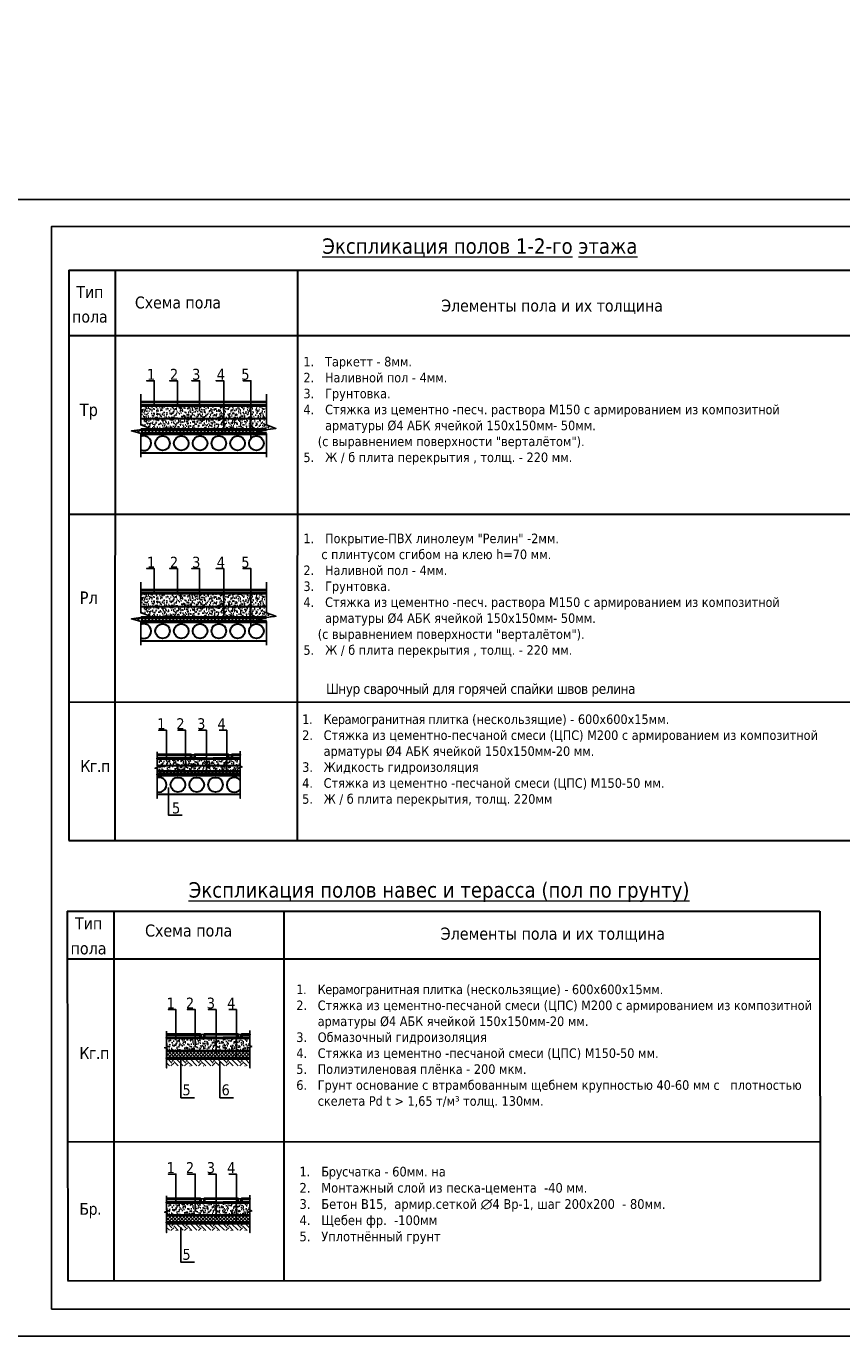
# Model space of a CAD drawing. Header units: millimetres. Extents: x 1112040 to 6903494, y -332921 to -150905.
# Tile 141 of 153: x 2068377 to 2089707, y -241982 to -207706. Entities that reach past the tile are written whole.
import ezdxf

# ---------------------------------------------------------------- set-up
doc = ezdxf.new("R2010")
doc.units = ezdxf.units.MM
doc.linetypes.add('PDF_IMPORT', pattern=[1, 0.8, -0.2])
doc.styles.get("Standard").update_dxf_attribs({"font": 'isocpeui.ttf'})
doc.styles.add('style1', font='isocpeui.ttf', dxfattribs={"height": 80})
doc.styles.add('Tahoma', font='tahoma.ttf')
doc.styles.add('ГОСТ 300', font='isocpeui.ttf', dxfattribs={"height": 250})

# ---------------------------------------------------------------- blocks, each defined once
blk = doc.blocks.new('yhtnt')
at = {"ltscale": 100, "insert": (1805413, 98288), "char_height": 250, "width": 11326.72, "attachment_point": 1, "line_spacing_factor": 0.862598, "style": 'ГОСТ 300'}
blk.add_mtext("\\pi1966.0095;Toshkent viloyati, Qibray tumani, Ma'rifat MFY, \\P\\pi1357.77087;Qoramurt ko'chasida 50 o'rinli “Xospis” binosini qurish \\P\\pi2970.74435;(qo'shimcha ishlar va o'zgarishlar) ", dxfattribs=at)
at = {"ltscale": 100, "insert": (1811694, 95395), "char_height": 250, "width": 6095.63, "attachment_point": 1, "style": 'ГОСТ 300'}
blk.add_mtext('\\pi2772.81725;{\\fISOCPEUR|b0|i0|c204|p34;ООО \\P\\pi1972.81725;"MAX ACTIVE" \\P\\pi2185.31725;г. Ташкент}', dxfattribs=at)

msp = doc.modelspace()

# ---------------------------------------------------------------- hatches: boundary and pattern name
at = {"transparency": 33554559}
for points in [[(2074659.9, -217605.6), (2071370.5, -217605.6), (2071370.5, -217631.3), (2074659.9, -217631.3)], [(2074659.9, -222516.4), (2071370.5, -222516.4), (2071370.5, -222542.1), (2074659.9, -222542.1)]]:
    msp.add_hatch(color=7, dxfattribs=at).paths.add_polyline_path(points)
h = msp.add_hatch()
h.set_pattern_fill('AR-CONC', color=256, scale=1.013041, angle=45, style=0)
h.set_pattern_definition([(95, (2001055.49, -290025.27), (141.9216, 119.08636), [19.29843, -212.2827]), (40, (2001055.49, -290025.27), (-162.1052, 111.6135), [15.43874, -169.82674]), (145.45144, (2001067.31, -290015.34), (-20.18362, 230.69987), [16.40114, -180.41268]), (91.1842, (2001019.1, -289988.88), (224.2976, 164.0654), [28.94764, -318.424]), (141.63556, (2001037.8, -289975.2), (-7.179, 347.2975), [24.6017, -270.61926]), (36.18415, (2001019.1, -289988.88), (-7.179, 347.2975), [23.1581, -254.73896]), (66, (2001046.39, -289979.78), (181.86106, 35.3502), [19.29843, -212.2827]), (11, (2001046.39, -289979.78), (-87.66847, 176.20952), [15.43874, -169.82615]), (116.45145, (2001061.54, -289976.83), (94.19258, 211.55973), [16.40114, -180.41236]), (82.5, (2001055.485, -290025.266), (-58.35669, 62.781594), [0, -167.76765, 0, -172.39928, 0, -170.46943]), (52.5, (2001055.485, -290025.27), (-23.897355, 119.62694), [0, -98.29332, 0, -163.90797, 0, -64.97137]), (12.5, (2001014.91, -290065.84), (101.231, 93.02368), [0, -64.32809, 0, -200.70363, 0, -266.31828]), (2.5, (2000996.72, -290084.04), (87.89537, 124.32279), [0, -83.62651, 0, -133.2878, 0, -189.12458])])
h.paths.add_polyline_path([(2071370.5, -217631.3), (2074659.9, -217631.3), (2074659.9, -218124.5), (2074908.6, -218214.5), (2074659.9, -218248.9), (2071376.9, -218248.9), (2071623.5, -218214.5), (2071370.5, -218124.5)])
at = {"lineweight": 5}
h = msp.add_hatch(dxfattribs=at)
h.set_pattern_fill('ANSI37', color=256, scale=20.260815, style=0)
h.set_pattern_definition([(45, (2000582.065, -290218.26), (-45.486827, 45.486827), []), (135, (2000582.065, -290218.26), (-45.486827, -45.486827), [])])
edge = h.paths.add_edge_path()
edge.add_line((2074659.9, -218248.9), (2074415.4, -218283.2))
edge.add_line((2074415.4, -218283.2), (2074659.9, -218351.8))
edge.add_line((2074659.9, -218351.8), (2071374.4, -218351.8))
edge.add_line((2071370.5, -218351.8), (2071130.3, -218283.2))
edge.add_line((2071130.3, -218283.2), (2071376.9, -218248.9))
edge.add_line((2071376.9, -218248.9), (2074659.9, -218248.9))
h = msp.add_hatch()
h.set_pattern_fill('AR-CONC', color=256, scale=1.013041, angle=45, style=0)
h.set_pattern_definition([(95, (2001055.49, -294936.09), (141.9216, 119.08636), [19.29843, -212.2827]), (40, (2001055.49, -294936.09), (-162.1052, 111.6135), [15.43874, -169.82674]), (145.45144, (2001067.31, -294926.17), (-20.18362, 230.69987), [16.40114, -180.41268]), (91.1842, (2001019.1, -294899.7), (224.2976, 164.0654), [28.94764, -318.424]), (141.63556, (2001037.8, -294886.03), (-7.179, 347.2975), [24.6017, -270.61926]), (36.18415, (2001019.1, -294899.7), (-7.179, 347.2975), [23.1581, -254.73896]), (66, (2001046.39, -294890.6), (181.86106, 35.3502), [19.29843, -212.2827]), (11, (2001046.39, -294890.6), (-87.66847, 176.20952), [15.43874, -169.82615]), (116.45145, (2001061.54, -294887.66), (94.19258, 211.55973), [16.40114, -180.41236]), (82.5, (2001055.485, -294936.09), (-58.35669, 62.781594), [0, -167.76765, 0, -172.39928, 0, -170.46943]), (52.5, (2001055.485, -294936.09), (-23.897355, 119.62694), [0, -98.29332, 0, -163.90797, 0, -64.97137]), (12.5, (2001014.91, -294976.663), (101.231, 93.02368), [0, -64.32809, 0, -200.70363, 0, -266.31828]), (2.5, (2000996.72, -294994.86), (87.89537, 124.32279), [0, -83.62651, 0, -133.2878, 0, -189.12458])])
h.paths.add_polyline_path([(2071370.5, -222542.1), (2074659.9, -222542.1), (2074659.9, -223035.3), (2074908.6, -223125.4), (2074659.9, -223159.7), (2071376.9, -223159.7), (2071623.5, -223125.4), (2071370.5, -223035.3)])
h = msp.add_hatch(dxfattribs=at)
h.set_pattern_fill('ANSI37', color=256, scale=20.260815, style=0)
h.set_pattern_definition([(45, (2000582.065, -295129.08), (-45.486827, 45.486827), []), (135, (2000582.065, -295129.08), (-45.486827, -45.486827), [])])
edge = h.paths.add_edge_path()
edge.add_line((2074659.9, -223159.7), (2074415.4, -223194))
edge.add_line((2074415.4, -223194), (2074659.9, -223262.6))
edge.add_line((2074659.9, -223262.6), (2071374.4, -223262.6))
edge.add_line((2071370.5, -223262.6), (2071130.3, -223194))
edge.add_line((2071130.3, -223194), (2071376.9, -223159.7))
edge.add_line((2071376.9, -223159.7), (2074659.9, -223159.7))
h = msp.add_hatch()
h.set_pattern_fill('AR-CONC', color=256, scale=1.013041, angle=45, style=0)
h.set_pattern_definition([(95, (2000879.16, -299234.81), (141.9216, 119.08636), [19.29843, -212.2827]), (40, (2000879.16, -299234.81), (-162.1052, 111.6135), [15.43874, -169.82674]), (145.45144, (2000890.99, -299224.89), (-20.18362, 230.69987), [16.40114, -180.41268]), (91.1842, (2000842.77, -299198.42), (224.2976, 164.0654), [28.94764, -318.424]), (141.63556, (2000861.46, -299184.75), (-7.179, 347.2975), [24.6017, -270.61926]), (36.18415, (2000842.77, -299198.42), (-7.179, 347.2975), [23.1581, -254.73896]), (66, (2000870.06, -299189.32), (181.86106, 35.3502), [19.29843, -212.2827]), (11, (2000870.06, -299189.32), (-87.66847, 176.20952), [15.43874, -169.82615]), (116.45145, (2000885.22, -299186.38), (94.19258, 211.55973), [16.40114, -180.41236]), (82.5, (2000879.16, -299234.81), (-58.35669, 62.781594), [0, -167.76765, 0, -172.39928, 0, -170.46943]), (52.5, (2000879.16, -299234.81), (-23.897355, 119.62694), [0, -98.29332, 0, -163.90797, 0, -64.97137]), (12.5, (2000838.586, -299275.386), (101.231, 93.02368), [0, -64.32809, 0, -200.70363, 0, -266.31828]), (2.5, (2000820.39, -299293.58), (87.89537, 124.32279), [0, -83.62651, 0, -133.2878, 0, -189.12458])])
h.paths.add_polyline_path([(2071799.5, -226840.8), (2073973.8, -226840.8), (2073973.8, -227175.3), (2071799.5, -227175.3)])
h = msp.add_hatch(dxfattribs=at)
h.set_pattern_fill('ANSI37', color=256, scale=20.260815, style=0)
h.set_pattern_definition([(45, (2000879.16, -299234.81), (-45.486827, 45.486827), []), (135, (2000879.16, -299234.81), (-45.486827, -45.486827), [])])
h.paths.add_polyline_path([(2071799.5, -227175.3), (2073973.8, -227175.3), (2073973.8, -227264.1), (2071799.5, -227264.1)])
h = msp.add_hatch()
h.set_pattern_fill('AR-CONC', color=256, scale=1.015753, angle=45, style=0)
h.set_pattern_definition([(95, (2000938.18, -306731.68), (142.30162, 119.40525), [19.3501, -212.85113]), (40, (2000938.18, -306731.68), (-162.5393, 111.9124), [15.48008, -170.2815]), (145.45144, (2000950.03, -306721.73), (-20.23767, 231.31763), [16.44506, -180.89577]), (91.1842, (2000901.7, -306695.2), (224.8982, 164.50473), [29.02515, -319.2767]), (141.63556, (2000920.43, -306681.48), (-7.19826, 348.22745), [24.6676, -271.3439]), (36.18415, (2000901.7, -306695.2), (-7.19826, 348.22745), [23.2201, -255.4211]), (66, (2000929.05, -306686.07), (182.34803, 35.44487), [19.3501, -212.85113]), (11, (2000929.05, -306686.07), (-87.90323, 176.68136), [15.48008, -170.2809]), (116.45145, (2000944.25, -306683.11), (94.4448, 212.12623), [16.44506, -180.89546]), (82.5, (2000938.176, -306731.68), (-58.51295, 62.949706), [0, -168.21689, 0, -172.86092, 0, -170.9259]), (52.5, (2000938.18, -306731.68), (-23.96135, 119.94727), [0, -98.55652, 0, -164.34687, 0, -65.145345]), (12.5, (2000897.49, -306772.36), (101.50207, 93.27277), [0, -64.50034, 0, -201.24107, 0, -267.03141]), (2.5, (2000879.25, -306790.6), (88.13073, 124.65569), [0, -83.85044, 0, -133.6447, 0, -189.631])])
h.paths.add_polyline_path([(2072048.4, -234143.8), (2074228.6, -234143.8), (2074228.6, -234479.3), (2072048.4, -234479.3)])
at = {"ltscale": 100}
h = msp.add_hatch(dxfattribs=at)
h.set_pattern_fill('ANGLE', color=74, scale=101.575341)
h.set_pattern_definition([(0, (2073582.9, -234479.26), (0, 709.5), [516, -193.5]), (90, (2073582.9, -234479.26), (-709.5, 4e-14), [516, -193.5])])
h.paths.add_polyline_path([(2074228.6, -234479.3), (2072048.4, -234479.3), (2072048.4, -234672.8), (2074228.6, -234672.8)])
at = {"lineweight": 5}
h = msp.add_hatch(dxfattribs=at)
h.set_pattern_fill('ANSI37', color=256, scale=20.315068, style=0)
h.set_pattern_definition([(45, (2000938.176, -306731.68), (-45.60863, 45.60863), []), (135, (2000938.176, -306731.68), (-45.60863, -45.60863), [])])
h.paths.add_polyline_path([(2072048.4, -234479.3), (2074228.6, -234479.3), (2074228.6, -234672.8), (2072048.4, -234672.8)])
h = msp.add_hatch()
h.set_pattern_fill('EARTH', color=256, scale=40.071699, angle=45, style=0)
h.set_pattern_definition([(45, (2000938.18, -306731.68), (0, 359.8541), [254.4553, -254.4553]), (45, (2000870.7, -306664.2), (0, 359.8541), [254.4553, -254.4553]), (45, (2000803.23, -306596.73), (0, 359.8541), [254.4553, -254.4553]), (135, (2000803.23, -306551.75), (-359.8541, 0), [254.4553, -254.4553]), (135, (2000870.7, -306484.28), (-359.8541, 0), [254.4553, -254.4553]), (135, (2000938.18, -306416.8), (-359.8541, 0), [254.4553, -254.4553])])
h.paths.add_polyline_path([(2072048.4, -234685.7), (2074228.6, -234685.7), (2074228.6, -234879.2), (2072048.4, -234879.2)])
h = msp.add_hatch()
h.set_pattern_fill('AR-CONC', color=256, scale=1.015753, angle=45, style=0)
h.set_pattern_definition([(95, (2000937.71, -311031.67), (142.30162, 119.40525), [19.3501, -212.85113]), (40, (2000937.71, -311031.67), (-162.5393, 111.9124), [15.48008, -170.2815]), (145.45144, (2000949.57, -311021.72), (-20.23767, 231.31763), [16.44506, -180.89577]), (91.1842, (2000901.22, -310995.18), (224.8982, 164.50473), [29.02515, -319.2767]), (141.63556, (2000919.97, -310981.47), (-7.19826, 348.22745), [24.6676, -271.3439]), (36.18415, (2000901.22, -310995.18), (-7.19826, 348.22745), [23.2201, -255.4211]), (66, (2000928.59, -310986.06), (182.34803, 35.44487), [19.3501, -212.85113]), (11, (2000928.59, -310986.06), (-87.90323, 176.68136), [15.48008, -170.2809]), (116.45145, (2000943.79, -310983.1), (94.4448, 212.12623), [16.44506, -180.89546]), (82.5, (2000937.71, -311031.67), (-58.51295, 62.949706), [0, -168.21689, 0, -172.86092, 0, -170.9259]), (52.5, (2000937.71, -311031.67), (-23.96135, 119.94727), [0, -98.55652, 0, -164.34687, 0, -65.145345]), (12.5, (2000897.03, -311072.35), (101.50207, 93.27277), [0, -64.50034, 0, -201.24107, 0, -267.03141]), (2.5, (2000878.79, -311090.6), (88.13073, 124.65569), [0, -83.85044, 0, -133.6447, 0, -189.631])])
h.paths.add_polyline_path([(2072047.9, -238443.8), (2074228.1, -238443.8), (2074228.1, -238779.3), (2072047.9, -238779.3)])
at = {"ltscale": 100}
h = msp.add_hatch(dxfattribs=at)
h.set_pattern_fill('ANGLE', color=74, scale=101.575341)
h.set_pattern_definition([(0, (2073582.44, -238779.25), (0, 709.5), [516, -193.5]), (90, (2073582.44, -238779.25), (-709.5, 4e-14), [516, -193.5])])
h.paths.add_polyline_path([(2074228.1, -238779.3), (2072047.9, -238779.3), (2072047.9, -238972.8), (2074228.1, -238972.8)])
at = {"lineweight": 5}
h = msp.add_hatch(dxfattribs=at)
h.set_pattern_fill('ANSI37', color=256, scale=20.315068, style=0)
h.set_pattern_definition([(45, (2000937.71, -311031.67), (-45.60863, 45.60863), []), (135, (2000937.71, -311031.67), (-45.60863, -45.60863), [])])
h.paths.add_polyline_path([(2072047.9, -238779.3), (2074228.1, -238779.3), (2074228.1, -238972.8), (2072047.9, -238972.8)])
h = msp.add_hatch()
h.set_pattern_fill('EARTH', color=256, scale=40.071699, angle=45, style=0)
h.set_pattern_definition([(45, (2000937.7, -311031.67), (0, 359.8541), [254.4553, -254.4553]), (45, (2000870.24, -310964.2), (0, 359.8541), [254.4553, -254.4553]), (45, (2000802.77, -310896.73), (0, 359.8541), [254.4553, -254.4553]), (135, (2000802.77, -310851.74), (-359.8541, 0), [254.4553, -254.4553]), (135, (2000870.24, -310784.27), (-359.8541, 0), [254.4553, -254.4553]), (135, (2000937.7, -310716.8), (-359.8541, 0), [254.4553, -254.4553])])
h.paths.add_polyline_path([(2072047.9, -238985.7), (2074228.1, -238985.7), (2074228.1, -239179.2), (2072047.9, -239179.2)])

# ---------------------------------------------------------------- linework, layer by layer
at = {"lineweight": 30, "ltscale": 10}
for p, q in [((2069488.1, -214081.8), (2091202.3, -214083.9)), ((2069488.1, -214081.8), (2069489.2, -228986)), ((2070701.2, -214081.8), (2070693.6, -228986.1)), ((2075467.8, -214081.8), (2075460.5, -228986.5)), ((2069488.1, -215787.7), (2091202.3, -215789.6)), ((2069487.7, -220455.4), (2091202, -220457.3)), ((2069487.7, -225366.2), (2091202, -225368.1)), ((2069487.7, -225366.2), (2091194.9, -225368.1)), ((2069487.4, -228986), (2091194.9, -228987.9)), ((2069451, -230832.5), (2089136.7, -230834.6)), ((2069451, -230832.5), (2069464.7, -240487.6)), ((2070667.3, -230832.5), (2070667.9, -240487.7)), ((2075115.2, -230832.5), (2075116.2, -240488.1)), ((2089136.7, -230834.6), (2089143.1, -240489.5)), ((2069451, -232075.5), (2089137.4, -232077.4)), ((2069457.3, -236855.7), (2089140.2, -236857.6)), ((2069456.9, -240487.6), (2089143.1, -240489.5))]:
    msp.add_line(p, q, dxfattribs=at)
at = {"lineweight": 30}
for p, q in [((2071370.5, -218853.9), (2074657.6, -218853.9)), ((2071370.5, -223764.7), (2074657.6, -223764.7)), ((2071799.5, -227779), (2073973.8, -227779))]:
    msp.add_line(p, q, dxfattribs=at)
at = {"lineweight": 9}
msp.add_line((2070667.4, -232107.7), (2070667, -232450.3), dxfattribs=at)
msp.add_lwpolyline([(2067042.1, -241937.9), (2067042.1, -212237.9), (2109042.1, -212237.9), (2109042.1, -241937.9), (2067042.1, -241937.9)])
msp.add_lwpolyline([(2069042.1, -241237.9), (2069042.1, -212937.9), (2108342.1, -212937.9), (2108342.1, -241237.9)], close=True)
at = {"color": 7, "lineweight": 25}
for points in [[(2071726.4, -217579.8), (2071726.4, -216970.8), (2071524.9, -216970.8), (2071726.4, -216970.8)], [(2072329.4, -217605.6), (2072329.4, -216970.8), (2072127.8, -216970.8), (2072329.4, -216970.8)], [(2072910, -217759.9), (2072910, -216970.8), (2072708.4, -216970.8), (2072910, -216970.8)], [(2073543.5, -218300.3), (2073543.5, -216970.8), (2073341.9, -216970.8), (2073543.5, -216970.8)], [(2074252.4, -218471.9), (2074252.4, -216970.8), (2074050.8, -216970.8), (2074252.4, -216970.8)], [(2071370.5, -217322.5), (2071370.5, -218124.5), (2071623.5, -218214.5), (2071130.3, -218283.2), (2071370.5, -218351.8)], [(2071370.5, -217631.3), (2074659.9, -217631.3)], [(2074659.9, -217322.5), (2074659.9, -218124.5), (2074908.6, -218214.5), (2074415.4, -218283.2), (2074659.9, -218351.8), (2074659.9, -218969.6)], [(2071280.9, -218262.2), (2071280.4, -218261.7)], [(2071370.5, -218969.6), (2071370.5, -218351.8)], [(2071726.4, -222490.6), (2071726.4, -221881.7), (2071524.9, -221881.7), (2071726.4, -221881.7)], [(2072329.4, -222516.4), (2072329.4, -221881.7), (2072127.8, -221881.7), (2072329.4, -221881.7)], [(2072910, -222670.8), (2072910, -221881.7), (2072708.4, -221881.7), (2072910, -221881.7)], [(2073543.5, -223211.1), (2073543.5, -221881.7), (2073341.9, -221881.7), (2073543.5, -221881.7)], [(2074252.4, -223382.7), (2074252.4, -221881.7), (2074050.8, -221881.7), (2074252.4, -221881.7)], [(2071370.5, -222233.3), (2071370.5, -223035.3), (2071623.5, -223125.4), (2071130.3, -223194), (2071370.5, -223262.6)], [(2074659.9, -222233.3), (2074659.9, -223035.3), (2074908.6, -223125.4), (2074415.4, -223194), (2074659.9, -223262.6), (2074659.9, -223880.4)], [(2071370.5, -222542.1), (2074659.9, -222542.1)], [(2071280.9, -223173), (2071280.4, -223172.5)], [(2071370.5, -223880.4), (2071370.5, -223262.6)], [(2072043.9, -226802.2), (2072043.9, -226103.2), (2071842.4, -226103.2), (2072043.9, -226103.2)], [(2072545.7, -227046.7), (2072545.7, -226103.2), (2072344.1, -226103.2), (2072545.7, -226103.2)], [(2073090.4, -227261.1), (2073090.4, -226103.2), (2072888.8, -226103.2), (2073090.4, -226103.2)], [(2073622.2, -227281.2), (2073622.2, -226103.2), (2073420.6, -226103.2)], [(2071799.5, -226759.3), (2071799.5, -227046.7), (2071846.7, -227063.8), (2071748, -227098.2), (2071799.5, -227106.7), (2071799.5, -227884.1), (2071799.5, -227106.7), (2071748, -227098.2), (2071846.7, -227063.8), (2071799.5, -227046.7), (2071799.5, -226669.3)], [(2072777.3, -226750.8), (2072687.2, -226750.8)], [(2073755.1, -226750.8), (2073669.3, -226750.8)], [(2073973.8, -226759.3), (2073973.8, -227046.7), (2074021, -227063.8), (2073922.4, -227098.2), (2073973.8, -227106.7), (2073973.8, -227884.1), (2073973.8, -227106.7), (2073922.4, -227098.2), (2074021, -227063.8), (2073973.8, -227046.7), (2073973.8, -226652.1)], [(2072102.3, -227602.1), (2072102.3, -228326.4), (2072458.3, -228326.4)], [(2072293.5, -234105.1), (2072293.5, -233404.2), (2072091.4, -233404.2), (2072293.5, -233404.2)], [(2072796.6, -234350.3), (2072796.6, -233404.2), (2072594.5, -233404.2), (2072796.6, -233404.2)], [(2073342.8, -234565.3), (2073342.8, -233404.2), (2073140.6, -233404.2), (2073342.8, -233404.2)], [(2073876, -234690), (2073876, -233404.2), (2073673.9, -233404.2)], [(2072048.4, -234062.1), (2072048.4, -234350.3), (2072095.7, -234367.5), (2071996.8, -234401.9), (2072048.4, -234410.5), (2072048.4, -234930.8), (2072048.4, -234410.5), (2071996.8, -234401.9), (2072095.7, -234367.5), (2072048.4, -234350.3), (2072048.4, -233971.8)], [(2073028.8, -234053.5), (2072938.5, -234053.5)], [(2074009.3, -234053.5), (2073923.3, -234053.5)], [(2074228.6, -234062.1), (2074228.6, -234350.3), (2074275.9, -234367.5), (2074177, -234401.9), (2074228.6, -234410.5), (2074228.6, -234930.8), (2074228.6, -234410.5), (2074177, -234401.9), (2074275.9, -234367.5), (2074228.6, -234350.3), (2074228.6, -233954.6)], [(2072422.5, -234672.8), (2072422.5, -235709.1), (2072779.4, -235709.1)], [(2073444.6, -234767.9), (2073444.6, -235709.1), (2073801.5, -235709.1)], [(2072293, -238405.1), (2072293, -237704.2), (2072090.9, -237704.2), (2072293, -237704.2)], [(2072796.2, -238650.2), (2072796.2, -237704.2), (2072594.1, -237704.2), (2072796.2, -237704.2)], [(2073342.3, -238865.3), (2073342.3, -237704.2), (2073140.2, -237704.2), (2073342.3, -237704.2)], [(2073875.5, -238990), (2073875.5, -237704.2), (2073673.4, -237704.2)], [(2072047.9, -238362.1), (2072047.9, -238650.2), (2072095.2, -238667.4), (2071996.3, -238701.8), (2072047.9, -238710.4), (2072047.9, -239230.8), (2072047.9, -238710.4), (2071996.3, -238701.8), (2072095.2, -238667.4), (2072047.9, -238650.2), (2072047.9, -238271.8)], [(2073028.4, -238353.5), (2072938.1, -238353.5)], [(2074008.8, -238353.5), (2073922.8, -238353.5)], [(2074228.1, -238362.1), (2074228.1, -238650.2), (2074275.4, -238667.4), (2074176.5, -238701.8), (2074228.1, -238710.4), (2074228.1, -239230.8), (2074228.1, -238710.4), (2074176.5, -238701.8), (2074275.4, -238667.4), (2074228.1, -238650.2), (2074228.1, -238254.6)], [(2072422.1, -239088.9), (2072422.1, -240009.1), (2072779, -240009.1)]]:
    msp.add_lwpolyline(points, dxfattribs=at)
at = {"color": 7, "lineweight": 40}
for points in [[(2071370.5, -217524.1), (2074659.9, -217524.1)], [(2071370.5, -222434.9), (2074659.9, -222434.9)], [(2071799.5, -227175.3), (2073973.8, -227175.3)], [(2073973.8, -227264.1), (2071799.5, -227264.1), (2073973.8, -227264.1)], [(2071799.5, -227277), (2073973.8, -227277)], [(2072048.4, -234479.3), (2074228.6, -234479.3)], [(2074228.6, -234672.8), (2072048.4, -234672.8), (2074228.6, -234672.8)], [(2072048.4, -234685.7), (2074228.6, -234685.7)], [(2072047.9, -238779.3), (2074228.1, -238779.3)], [(2074228.1, -238972.8), (2072047.9, -238972.8), (2074228.1, -238972.8)], [(2072047.9, -238985.7), (2074228.1, -238985.7)]]:
    msp.add_lwpolyline(points, dxfattribs=at)
at = {"color": 7, "lineweight": 35}
for points in [[(2071370.5, -217605.6), (2074659.9, -217605.6)], [(2071370.5, -222516.4), (2074659.9, -222516.4)]]:
    msp.add_lwpolyline(points, dxfattribs=at)
at = {"color": 5, "lineweight": 30}
for points in [[(2071370.5, -217959.3), (2071692.1, -217959.3), (2071760.7, -217959.3)], [(2071662.1, -217959.3), (2071760.7, -217959.3)], [(2071816.5, -217959.3), (2071807.9, -217942.1), (2071790.8, -217933.5), (2071769.3, -217942.1), (2071760.7, -217959.3), (2071769.3, -217980.7), (2071790.8, -217989.3), (2071807.9, -217980.7), (2071816.5, -217959.3), (2072099.6, -217959.3), (2072172.5, -217959.3)], [(2072228.2, -217959.3), (2072219.6, -217942.1), (2072198.2, -217933.5), (2072181, -217942.1), (2072172.5, -217959.3), (2072181, -217980.7), (2072198.2, -217989.3), (2072219.6, -217980.7), (2072228.2, -217959.3), (2072511.3, -217959.3), (2072579.9, -217959.3)], [(2072481.2, -217959.3), (2072579.9, -217959.3)], [(2072635.6, -217959.3), (2072627.1, -217942.1), (2072609.9, -217933.5), (2072588.5, -217942.1), (2072579.9, -217959.3), (2072588.5, -217980.7), (2072609.9, -217989.3), (2072627.1, -217980.7), (2072635.6, -217959.3), (2072918.7, -217959.3), (2072991.6, -217959.3)], [(2073047.4, -217959.3), (2073038.8, -217942.1), (2073017.3, -217933.5), (2073000.2, -217942.1), (2072991.6, -217959.3), (2073000.2, -217980.7), (2073017.3, -217989.3), (2073038.8, -217980.7), (2073047.4, -217959.3), (2073330.4, -217959.3), (2073399, -217959.3)], [(2073459.1, -217959.3), (2073450.5, -217942.1), (2073429.1, -217933.5), (2073407.6, -217942.1), (2073399, -217959.3), (2073407.6, -217980.7), (2073429.1, -217989.3), (2073450.5, -217980.7), (2073459.1, -217959.3), (2073742.1, -217959.3), (2073810.7, -217959.3)], [(2073866.5, -217959.3), (2073857.9, -217942.1), (2073840.8, -217933.5), (2073819.3, -217942.1), (2073810.7, -217959.3), (2073819.3, -217980.7), (2073840.8, -217989.3), (2073857.9, -217980.7), (2073866.5, -217959.3), (2074149.6, -217959.3), (2074222.5, -217959.3)], [(2074278.2, -217959.3), (2074269.6, -217942.1), (2074248.2, -217933.5), (2074231, -217942.1), (2074222.5, -217959.3), (2074231, -217980.7), (2074248.2, -217989.3), (2074269.6, -217980.7), (2074278.2, -217959.3), (2074561.3, -217959.3), (2074659.9, -217959.3)], [(2071370.5, -222870.1), (2071692.1, -222870.1), (2071760.7, -222870.1)], [(2071662.1, -222870.1), (2071760.7, -222870.1)], [(2071816.5, -222870.1), (2071807.9, -222852.9), (2071790.8, -222844.4), (2071769.3, -222852.9), (2071760.7, -222870.1), (2071769.3, -222891.5), (2071790.8, -222900.1), (2071807.9, -222891.5), (2071816.5, -222870.1), (2072099.6, -222870.1), (2072172.5, -222870.1)], [(2072228.2, -222870.1), (2072219.6, -222852.9), (2072198.2, -222844.4), (2072181, -222852.9), (2072172.5, -222870.1), (2072181, -222891.5), (2072198.2, -222900.1), (2072219.6, -222891.5), (2072228.2, -222870.1), (2072511.3, -222870.1), (2072579.9, -222870.1)], [(2072481.2, -222870.1), (2072579.9, -222870.1)], [(2072635.6, -222870.1), (2072627.1, -222852.9), (2072609.9, -222844.4), (2072588.5, -222852.9), (2072579.9, -222870.1), (2072588.5, -222891.5), (2072609.9, -222900.1), (2072627.1, -222891.5), (2072635.6, -222870.1), (2072918.7, -222870.1), (2072991.6, -222870.1)], [(2073047.4, -222870.1), (2073038.8, -222852.9), (2073017.3, -222844.4), (2073000.2, -222852.9), (2072991.6, -222870.1), (2073000.2, -222891.5), (2073017.3, -222900.1), (2073038.8, -222891.5), (2073047.4, -222870.1), (2073330.4, -222870.1), (2073399, -222870.1)], [(2073459.1, -222870.1), (2073450.5, -222852.9), (2073429.1, -222844.4), (2073407.6, -222852.9), (2073399, -222870.1), (2073407.6, -222891.5), (2073429.1, -222900.1), (2073450.5, -222891.5), (2073459.1, -222870.1), (2073742.1, -222870.1), (2073810.7, -222870.1)], [(2073866.5, -222870.1), (2073857.9, -222852.9), (2073840.8, -222844.4), (2073819.3, -222852.9), (2073810.7, -222870.1), (2073819.3, -222891.5), (2073840.8, -222900.1), (2073857.9, -222891.5), (2073866.5, -222870.1), (2074149.6, -222870.1), (2074222.5, -222870.1)], [(2074278.2, -222870.1), (2074269.6, -222852.9), (2074248.2, -222844.4), (2074231, -222852.9), (2074222.5, -222870.1), (2074231, -222891.5), (2074248.2, -222900.1), (2074269.6, -222891.5), (2074278.2, -222870.1), (2074561.3, -222870.1), (2074659.9, -222870.1)], [(2071799.5, -227023.1), (2071893.8, -227023.1)], [(2071949.6, -227023.1), (2071941, -227005.9), (2071923.9, -226997.4), (2071902.4, -227005.9), (2071893.8, -227023.1), (2071902.4, -227044.5), (2071923.9, -227053.1), (2071941, -227044.5), (2071949.6, -227023.1), (2072232.6, -227023.1), (2072305.5, -227023.1)], [(2072361.3, -227023.1), (2072352.7, -227005.9), (2072331.3, -226997.4), (2072314.1, -227005.9), (2072305.5, -227023.1), (2072314.1, -227044.5), (2072331.3, -227053.1), (2072352.7, -227044.5), (2072361.3, -227023.1), (2072644.4, -227023.1), (2072713, -227023.1)], [(2072773, -227023.1), (2072764.4, -227005.9), (2072743, -226997.4), (2072721.5, -227005.9), (2072713, -227023.1), (2072721.5, -227044.5), (2072743, -227053.1), (2072764.4, -227044.5), (2072773, -227023.1), (2073056.1, -227023.1), (2073124.7, -227023.1)], [(2073180.4, -227023.1), (2073171.9, -227005.9), (2073154.7, -226997.4), (2073133.3, -227005.9), (2073124.7, -227023.1), (2073133.3, -227044.5), (2073154.7, -227053.1), (2073171.9, -227044.5), (2073180.4, -227023.1), (2073463.5, -227023.1), (2073536.4, -227023.1)], [(2073592.2, -227023.1), (2073583.6, -227005.9), (2073562.1, -226997.4), (2073545, -227005.9), (2073536.4, -227023.1), (2073545, -227044.5), (2073562.1, -227053.1), (2073583.6, -227044.5), (2073592.2, -227023.1), (2073875.2, -227023.1), (2073973.8, -227023.1)]]:
    msp.add_lwpolyline(points, dxfattribs=at)
at = {"color": 7, "lineweight": 53}
for points in [[(2071376.9, -218248.9), (2074659.9, -218248.9)], [(2071370.5, -218351.8), (2074659.9, -218351.8)], [(2071370.5, -223262.6), (2074659.9, -223262.6)], [(2071376.9, -223159.7), (2074659.9, -223159.7)]]:
    msp.add_lwpolyline(points, dxfattribs=at)
at = {"color": 7, "lineweight": 40}
for points in [[(2071799.5, -226750.8), (2072687.2, -226750.8), (2072687.2, -226840.8), (2071799.5, -226840.8), (2072687.2, -226840.8), (2072687.2, -226750.8)], [(2072777.3, -226840.8), (2073669.3, -226840.8), (2073669.3, -226750.8), (2072777.3, -226750.8)], [(2073973.8, -226840.8), (2073755.1, -226840.8), (2073755.1, -226750.8), (2073973.8, -226750.8), (2073755.1, -226750.8), (2073755.1, -226840.8)], [(2072048.4, -234053.5), (2072938.5, -234053.5), (2072938.5, -234143.8), (2072048.4, -234143.8), (2072938.5, -234143.8), (2072938.5, -234053.5)], [(2073028.8, -234143.8), (2073923.3, -234143.8), (2073923.3, -234053.5), (2073028.8, -234053.5)], [(2074228.6, -234143.8), (2074009.3, -234143.8), (2074009.3, -234053.5), (2074228.6, -234053.5), (2074009.3, -234053.5), (2074009.3, -234143.8)], [(2072047.9, -238353.5), (2072938.1, -238353.5), (2072938.1, -238443.8), (2072047.9, -238443.8), (2072938.1, -238443.8), (2072938.1, -238353.5)], [(2073028.4, -238443.8), (2073922.8, -238443.8), (2073922.8, -238353.5), (2073028.4, -238353.5)], [(2074228.1, -238443.8), (2074008.8, -238443.8), (2074008.8, -238353.5), (2074228.1, -238353.5), (2074008.8, -238353.5), (2074008.8, -238443.8)]]:
    msp.add_lwpolyline(points, close=True, dxfattribs=at)
at = {"color": 7, "linetype": 'PDF_IMPORT', "lineweight": 40, "ltscale": 880.564339}
for points in [[(2073973.8, -226840.8), (2071799.5, -226840.8)], [(2074228.6, -234143.8), (2072048.4, -234143.8)], [(2074228.1, -238443.8), (2072047.9, -238443.8)]]:
    msp.add_lwpolyline(points, close=True, dxfattribs=at)
at = {"lineweight": 30}
for centre in [(2071941.9, -218603.8), (2072432.8, -218603.8), (2072923.7, -218603.8), (2073414.6, -218603.8), (2073905.4, -218603.8), (2074396.3, -218603.8), (2071941.9, -223514.6), (2072432.8, -223514.6), (2072923.7, -223514.6), (2073414.6, -223514.6), (2073905.4, -223514.6), (2074396.3, -223514.6), (2072345.6, -227529), (2072836.5, -227529), (2073327.3, -227529)]:
    msp.add_circle(centre, 191.6, dxfattribs=at)
for centre, start, end in [((2071451, -218603.8), 245.13606, 114.86394), ((2071451, -223514.6), 245.13606, 114.86394), ((2071854.7, -227529), 253.24955, 106.75045), ((2073818.2, -227529), 35.67648, 324.32352)]:
    msp.add_arc(centre, 191.6, start, end, dxfattribs=at)

# ---------------------------------------------------------------- block references
for p in [(-460477.3, -335255.6), (-61777.3, -335255.6), (1782.6, -335255.6), (62589.2, -335255.6), (105926.2, -335255.6), (187900.1, -335255.6), (248916.4, -335255.6), (-341377.3, -335455.6), (-222477.3, -335455.6), (-103577.3, -335455.6)]:
    msp.add_blockref('yhtnt', p)

# ---------------------------------------------------------------- texts
at = {"color": 7, "lineweight": 9, "ltscale": 0.5, "style": 'Tahoma'}
for s, height, p in [('Схема пола', 312.5, (2071220.6, -215081.5)), ('Элементы пола и их толщина', 312.5, (2079231.7, -215162.9)), ('Схема пола', 316.34, (2071484.1, -231496.9)), ('Элементы пола и их толщина', 316.344, (2079217.1, -231578.5))]:
    msp.add_text(s, height=height, dxfattribs=at).set_placement(p)
at = {"ltscale": 500, "style": 'Tahoma'}
for s, p in [('Тр', (2069775, -217891.2)), ('Pл', (2069775, -222802))]:
    msp.add_text(s, height=324.51, dxfattribs=at).set_placement(p)
at = {"style": 'Tahoma'}
for s, p in [('1', (2071802.1, -226077)), ('2', (2072303.9, -226077)), ('3', (2072848.5, -226077)), ('4', (2073380.3, -226077)), ('5', (2072192.1, -228278)), ('1', (2072051, -233378)), ('2', (2072554.1, -233378)), ('3', (2073100.3, -233378)), ('4', (2073633.5, -233378)), ('5', (2072464, -235644.4)), ('6', (2073486.1, -235644.4)), ('1', (2072050.5, -237678)), ('2', (2072553.7, -237678)), ('3', (2073099.8, -237678)), ('4', (2073633, -237678)), ('5', (2072463.6, -239944.4))]:
    msp.add_text(s, height=285.7, dxfattribs=at).set_placement(p)
for s, insert, char_height, width, attachment_point, style in [('\\pi468.14353;Плинтус из\\P\\pi900.75602; ПВХ \\P\\pi1179.33896; ', (2029173.7, -208255.8), 220, 2453.238, 4, 'Tahoma'), ('\\pi223.39825;1317,8 ', (2031607.9, -208095.9), 220, 1320, 4, 'Tahoma'), ('\\pi468.14353;Плинтус из\\P\\pi900.75602; ПВХ \\P\\pi1179.33896; ', (2056614.4, -209601.7), 220, 2453.238, 4, 'Tahoma'), ('\\pi693.61028;Монтаж \\P\\pi587.23016;стальных \\P\\pi322.46186;плинтусов из \\P\\pi719.83594;гнутого \\P\\pi631.62909;профиля', (2029085.6, -213070.1), 220, 2453.238, 4, 'Tahoma'), ('\\pi215.05037;330,32 ', (2031607.9, -212910.3), 220, 1320, 4, 'Tahoma'), ('\\pi213.05574;236.04', (2040706.7, -213331.1), 220, 1320, 4, 'Tahoma'), ('\\pi468.14353;Плинтус из\\P\\pi617.00182;пластика \\P\\pi1179.33896; ', (2029173.7, -218173.3), 220, 2453.238, 4, 'Tahoma'), ('\\pi214.16387;617,72', (2040706.7, -217485.2), 220, 1320, 4, 'Tahoma'), ('\\pi693.61028;Монтаж \\P\\pi587.23016;стальных \\P\\pi322.46186;плинтусов из \\P\\pi719.83594;гнутого \\P\\pi631.62909;профиля', (2056526.3, -219014.6), 220, 2453.238, 4, 'Tahoma'), ('\\pi215.863;507,98 ', (2031607.9, -218013.4), 220, 1320, 4, 'Tahoma'), ('\\pi320.06418;Плинтус из \\P\\pi33.85944;керамическая \\P\\pi519.51424;плитка', (2029347.1, -222732.8), 220, 1959.808, 4, 'Tahoma'), ('\\pi298.01209;280.0', (2013266, -223282.2), 220, 1320, 4, 'Tahoma'), ('\\pi257.142;{\\T0.95;Шнур сварочный для горячей спайки швов релина    }', (2075960.9, -225058.2), 267.857, 13104.645, 4, 'Tahoma'), ('\\pi-560,l560,t560;{\\T0.95;1.^IКерамогранитная плитка} {\\fTahoma|b0|i0|c162|p34;(}нескользящие{\\fTahoma|b0|i0|c162|p34;) - }600x600x{\\fTahoma|b0|i0|c162|p34;15}мм{\\fTahoma|b0|i0|c162|p34;.} \\P2.^IСтяжка из цементно{\\fTahoma|b0|i0|c162|p34;-}песчаной смеси {\\fTahoma|b0|i0|c162|p34;(}ЦПС{\\fTahoma|b0|i0|c162|p34;)} М{\\fTahoma|b0|i0|c162|p34;200 c }армированием из композитной арматуры {\\fTahoma|b0|i0|c162|p34;Ø4 }АБК ячейкой {\\fTahoma|b0|i0|c162|p34;150}х{\\fTahoma|b0|i0|c162|p34;150}мм{\\fTahoma|b0|i0|c162|p34;-}2{\\fTahoma|b0|i0|c162|p34;0 }мм{\\fTahoma|b0|i0|c162|p34;.} \\P3.^IЖидкость гидроизоляция \\P4.^IСтяжка из цементно -песчаной смеси (ЦПС) М150-50 мм. \\P5.^IЖ / б плита перекрытия, толщ. 220мм', (2075595.6, -225691.7), 250, 14259.968, 1, 'Tahoma'), ('\\pi166.66219;114.0 м', (2040706.7, -228495), 220, 1320, 4, 'Tahoma'), ('\\pi-560,l560,t560;{\\T0.95;1.^IКерамогранитная плитка} {\\fTahoma|b0|i0|c162|p34;(}нескользящие{\\fTahoma|b0|i0|c162|p34;) - }600x600x{\\fTahoma|b0|i0|c162|p34;15}мм{\\fTahoma|b0|i0|c162|p34;.} \\P2.^IСтяжка из цементно{\\fTahoma|b0|i0|c162|p34;-}песчаной смеси {\\fTahoma|b0|i0|c162|p34;(}ЦПС{\\fTahoma|b0|i0|c162|p34;)} М{\\fTahoma|b0|i0|c162|p34;200 c }армированием из композитной арматуры {\\fTahoma|b0|i0|c162|p34;Ø4 }АБК ячейкой {\\fTahoma|b0|i0|c162|p34;150}х{\\fTahoma|b0|i0|c162|p34;150}мм{\\fTahoma|b0|i0|c162|p34;-}2{\\fTahoma|b0|i0|c162|p34;0 }мм{\\fTahoma|b0|i0|c162|p34;.} \\P3.^IОбмазочный гидроизоляция\\P4.^IСтяжка из цементно -песчаной смеси (ЦПС) М150-50 мм. \\P5.^IПолиэтиленовая плёнка {\\fTahoma|b0|i0|c162|p34;- 200 }мкм{\\fTahoma|b0|i0|c162|p34;.}\\P6.^IГрунт основание с втрамбованным щебнем крупностью {\\fTahoma|b0|i0|c162|p34;40-60 }мм с   плотностью скелета {\\fTahoma|b0|i0|c162|p34;Pd t > 1,65 }т{\\fTahoma|b0|i0|c162|p34;/}м³ толщ. 130мм{\\fTahoma|b0|i0|c162|p34;.}', (2075440.5, -232751.6), 250, 14259.968, 1, 'Tahoma'), ('\\pi-568.82191,l568.82191,t568.82191,853.23287;{\\T0.95;1.^IБрусчатка} {\\fTahoma|b0|i0|c162|p34;- }60мм{\\fTahoma|b0|i0|c162|p34;.} на  \\P2.^IМонтажный слой из песка-цемента  {\\fTahoma|b0|i0|c162|p34;-}4{\\fTahoma|b0|i0|c162|p34;0 }мм{\\fTahoma|b0|i0|c162|p34;.}\\P3.^IБетон В15,  армир.сеткой {\\fISOCPEUR|b0|i0|c204|p34;∅}4 Вр-1, шаг 200х200  - 80мм{\\fTahoma|b0|i0|c162|p34;. \\P}4.^IЩебен фр.  -100мм\\P5.^IУплотнённый грунт {\\A1;\\fTahoma|b0|i0|c186|p34;  \\Fcs_gost2304|c186; }', (2075525, -237512.6), 253.9384, 12589.864, 1, 'Tahoma'), ('\\pi1399.84727;Ведомость отделки \\P\\pi1943.48492; помещений ', (2054774.7, -240073.3), 250, 5794.167, 1, 'style1')]:
    msp.add_mtext(s, dxfattribs=dict(insert=insert, char_height=char_height, width=width, attachment_point=attachment_point, style=style))
at = {"lineweight": 13, "char_height": 401.786, "attachment_point": 2, "style": 'Tahoma'}
for s, insert, width in [('{\\LЭкспликация полов 1-\\C7;2-го этажа}', (2080241.3, -213250.1), 15134.816), ('{\\LЭкспликация полов \\C7;навес и терасса (пол по грунту) }', (2079174, -230076.3), 17005.337)]:
    msp.add_mtext(s, dxfattribs=dict(at, insert=insert, width=width))
at = {"attachment_point": 2, "line_spacing_factor": 1.239982, "style": 'Tahoma'}
for insert, char_height, width in [((2070042.7, -214492.3), 312.5, 1511.534), ((2070007.1, -230990.8), 316.34, 1515.582)]:
    msp.add_mtext('Тип пола', dxfattribs=dict(at, insert=insert, char_height=char_height, width=width))
at = {"attachment_point": 7, "style": 'Tahoma'}
for s, insert, char_height in [('1', (2071533.4, -216945.1), 285.7), ('2', (2072136.4, -216945.1), 285.7), ('3    4    5', (2072717, -216950.4), 285.714), ('1', (2071533.4, -221855.9), 285.7), ('2', (2072136.4, -221855.9), 285.7), ('3    4    5', (2072717, -221861.2), 285.714)]:
    msp.add_mtext(s, dxfattribs=dict(at, insert=insert, char_height=char_height))
at = {"ltscale": 100, "attachment_point": 1, "style": 'Tahoma'}
for s, insert, char_height, width in [('\\pi-567.3024,l567.3024,t567.3024;1.^IТаркетт - 8мм. \\P2.^IНаливной пол - 4мм.\\P3.^IГрунтовка.\\P4.^IСтяжка из цементно -песч. раствора М150 c армированием из композитной арматуры Ø4 АБК ячейкой 150х150мм- 50мм. \\P\\pi0,l0,tz;    (с выравнением поверхности "верталётом").\\P\\pi-567.3024,l567.3024,t567.3024;5.^IЖ / б плита перекрытия , толщ. - 220 мм.', (2075627, -216346), 250, 13445.23), ('\\pi-567.3024,l567.3024,t567.3024;1.^IПокрытие-ПВХ линолеум "Релин" -2мм. \\P\\pi0,l0,tz;     с плинтусом сгибом на клею h=70 мм. \\P\\pi-567.3024,l567.3024,t567.3024;2.^IНаливной пол - 4мм.\\P3.^IГрунтовка.\\P4.^IСтяжка из цементно -песч. раствора М150 c армированием из композитной арматуры Ø4 АБК ячейкой 150х150мм- 50мм. \\P\\pi0,l0,tz;    (с выравнением поверхности "верталётом").\\P\\pi-567.3024,l567.3024,t567.3024;5.^IЖ / б плита перекрытия , толщ. - 220 мм.', (2075627, -220966), 250, 13445.23), ('\\pi4656.10873;Ведомость объемов работ, выполненных взамен \\P\\pi6242.40826;демонтированных элементов отделки.', (2009138.5, -227518.2), 500, 24639.954), ('\\pi3254.13215;Спецификация элементов для устройства козырьков.\\P\\pi8227.35445;(КОЗЫРОК 5 ШТ)', (1823217.4, -231161.1), 432, 21119.961)]:
    msp.add_mtext(s, dxfattribs=dict(at, insert=insert, char_height=char_height, width=width))
at = {"ltscale": 100, "insert": (1278866.5, -225091.9), "char_height": 812.25, "width": 30724.842, "attachment_point": 1, "line_spacing_factor": 0.862598}
msp.add_mtext("\\pi677.61802;Toshkent viloyati, Qibray tumani, Ma'rifat MFY, Qoramurt \\P\\pi3956.15439;ko'chasida 50 o'rinli “Xospis” binosini qurish \\P\\pi6614.11944;(qo'shimcha ishlar va o'zgarishlar) ", dxfattribs=at)
at = {"ltscale": 75, "char_height": 312.5, "attachment_point": 1, "style": 'Tahoma'}
for s, insert, width in [('{\\T0.95;Кг.п}', (2069793.1, -226885.7), 992.45), ('{\\T0.95;Кг.п}', (2069768.5, -234386), 995.108), ('{\\T0.95;Бр.}', (2069768, -238456.4), 995.108)]:
    msp.add_mtext(s, dxfattribs=dict(at, insert=insert, width=width))
at = {"color": 0, "linetype": 'ByBlock', "lineweight": 13, "char_height": 225, "attachment_point": 1, "line_spacing_factor": 0.8, "style": 'Tahoma'}
for s, insert, width in [('\\pi-810,l810,t810,1215;Масляная окраска металлических поверхностей больших поверхностей [кроме кровель], количество окрасок 2{\\H1.42276x; }', (1952759.7, -234160.8), 11096.096), ('\\pi-810,l810,t810,1215;        Покрытие масляными или спиртовыми лаками по проолифленной поверхности за 2 раза стен', (1932404.4, -235841.4), 11701.822)]:
    msp.add_mtext(s, dxfattribs=dict(at, insert=insert, width=width))
at = {"color": 0, "ltscale": 75, "insert": (1929562.5, -240170.5), "char_height": 225, "width": 16213.145, "attachment_point": 7, "style": 'Tahoma'}
msp.add_mtext('\\pi2590.67272;{\\T0.95;\\C256;Установка и разборка наружных инвентарных лесов высотой до 16 м трубчатых \\P\\pi6038.7335;для прочих отделочных работ\\H1.07572x; }', dxfattribs=at)

doc.saveas('drawing.dxf')
